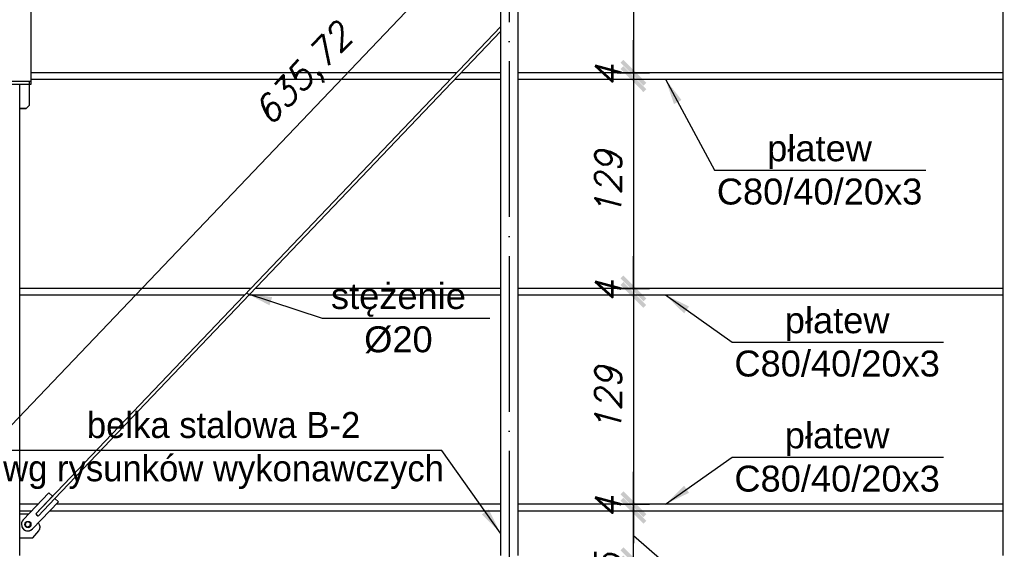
# Model space of a CAD drawing. Header units: millimetres. Extents: x 1814 to 94182, y 11562 to 49454.
# Tile 54 of 143: x 14364 to 14972, y 17810 to 18136. Entities that reach past the tile are written whole.
import ezdxf

# ---------------------------------------------------------------- set-up
doc = ezdxf.new("R2010")
doc.units = ezdxf.units.MM
doc.linetypes.add('ACAD_ISO04W100', pattern=[30, 24, -3, 0, -3])
for name, color, linetype in [('AS_Belki', 145, 'Continuous'), ('AS_Blachy', 30, 'Continuous'), ('AS_Sruby', 9, 'Continuous'), ('odnośnik', 140, 'Continuous'), ('opis', 50, 'Continuous'), ('osie', 40, 'ACAD_ISO04W100')]:
    doc.layers.add(name, color=color, linetype=linetype)
doc.layers.add('wymiar', color=135, linetype='Continuous', lineweight=9)
doc.styles.add('Opisowy', font='arial.ttf')
doc.styles.get("Standard").update_dxf_attribs({"font": 'arial.ttf'})
doc.styles.add('WYMIARY', font='simplex.shx', dxfattribs={"oblique": 15})
doc.dimstyles.new('1-100', dxfattribs={"dimscale": 100, "dimtxt": 0.16, "dimasz": 0.2, "dimexe": 0.1, "dimexo": 0.1, "dimgap": 0.075, "dimtad": 1, "dimrnd": 0.01, "dimzin": 9, "dimtxsty": 'WYMIARY', "dimblk": 'ARCHTICK', "dimcen": 0.2, "dimdle": 0.15, "dimadec": 1, "dimazin": 1, "dimtfac": 1, "dimtix": 1, "dimtmove": 2, "dimatfit": 3, "dimldrblk": 'ARCHTICK', "dimfxl": 0, "dimarcsym": 0})
doc.dimstyles.new('skala 1-100', dxfattribs={"dimtxt": 16, "dimasz": 1, "dimexe": 1.25, "dimexo": 0.625, "dimgap": 5, "dimtad": 1, "dimdec": 1, "dimrnd": 0.1, "dimdsep": 46, "dimtxsty": 'Standard', "dimblk": 'strzałka', "dimcen": -5, "dimse1": 1, "dimse2": 1, "dimazin": 0, "dimtfac": 1, "dimtdec": 1, "dimtix": 1, "dimtmove": 1, "dimatfit": 3, "dimfxl": 0, "dimtolj": 1, "dimarcsym": 0})

# ---------------------------------------------------------------- blocks, each defined once
blk = doc.blocks.new('strzałka')
for p, q in [((0, 9), (0, -9)), ((-9, 0), (9, 0))]:
    blk.add_line(p, q)
at = {"const_width": 1}
blk.add_lwpolyline([(-4.243, -4.243), (4.243, 4.243)], dxfattribs=at)
blk = doc.blocks.new('_ARCHTICK')
at = {"color": 0, "linetype": 'ByBlock', "lineweight": -2}
blk.add_solid([(0.398, 0.309), (0.309, 0.398), (-0.309, -0.398), (-0.398, -0.309)], dxfattribs=at)
blk = doc.blocks.new('*D2041')
at = {"layer": 'Defpoints', "color": 0}
for p in [(14671.79, 18232.62), (14671.79, 18103.62), (14742.85, 18103.62)]:
    blk.add_point(p, dxfattribs=at)
at = {"layer": 'wymiar', "color": 0, "lineweight": -2}
for p, q in [((14742.85, 18247.62), (14742.85, 18088.62)), ((14732.85, 18232.62), (14752.85, 18232.62)), ((14732.85, 18103.62), (14752.85, 18103.62))]:
    blk.add_line(p, q, dxfattribs=at)
at = {"layer": 'wymiar', "color": 0, "lineweight": -2, "xscale": 20, "yscale": 20, "zscale": 20}
for p, rotation in [((14742.85, 18232.62), 90), ((14742.85, 18103.62), 270)]:
    blk.add_blockref('_ARCHTICK', p, dxfattribs=dict(at, rotation=rotation))
at = {"layer": 'wymiar', "color": 0, "insert": (14727.35, 18168.12), "char_height": 16, "attachment_point": 5, "rotation": 90, "style": 'WYMIARY'}
blk.add_mtext('129', dxfattribs=at)
blk = doc.blocks.new('*D2042')
at = {"layer": 'Defpoints', "color": 0}
for p in [(14671.79, 18103.62), (14671.79, 18099.62), (14742.85, 18099.62)]:
    blk.add_point(p, dxfattribs=at)
at = {"layer": 'wymiar', "color": 0, "lineweight": -2}
for p, q in [((14742.85, 18103.62), (14742.85, 18123.62)), ((14732.85, 18103.62), (14752.85, 18103.62)), ((14732.85, 18099.62), (14752.85, 18099.62)), ((14742.85, 18103.62), (14742.85, 18099.62)), ((14742.85, 18099.62), (14742.85, 18079.62))]:
    blk.add_line(p, q, dxfattribs=at)
at = {"layer": 'wymiar', "color": 0, "lineweight": -2, "xscale": 20, "yscale": 20, "zscale": 20}
for p, rotation in [((14742.85, 18103.62), 270), ((14742.85, 18099.62), 90)]:
    blk.add_blockref('_ARCHTICK', p, dxfattribs=dict(at, rotation=rotation))
at = {"layer": 'wymiar', "color": 0, "insert": (14727.35, 18101.62), "char_height": 16, "attachment_point": 5, "rotation": 90, "style": 'WYMIARY'}
blk.add_mtext('4', dxfattribs=at)
blk = doc.blocks.new('*D2043')
at = {"layer": 'Defpoints', "color": 0}
for p in [(14671.79, 18099.62), (14671.79, 17970.62), (14742.85, 17970.62)]:
    blk.add_point(p, dxfattribs=at)
at = {"layer": 'wymiar', "color": 0, "lineweight": -2}
for p, q in [((14742.85, 18114.62), (14742.85, 17955.62)), ((14732.85, 18099.62), (14752.85, 18099.62)), ((14732.85, 17970.62), (14752.85, 17970.62))]:
    blk.add_line(p, q, dxfattribs=at)
at = {"layer": 'wymiar', "color": 0, "lineweight": -2, "xscale": 20, "yscale": 20, "zscale": 20}
for p, rotation in [((14742.85, 18099.62), 90), ((14742.85, 17970.62), 270)]:
    blk.add_blockref('_ARCHTICK', p, dxfattribs=dict(at, rotation=rotation))
at = {"layer": 'wymiar', "color": 0, "insert": (14727.35, 18035.12), "char_height": 16, "attachment_point": 5, "rotation": 90, "style": 'WYMIARY'}
blk.add_mtext('129', dxfattribs=at)
blk = doc.blocks.new('*D2044')
at = {"layer": 'Defpoints', "color": 0}
for p in [(14671.79, 17970.62), (14671.79, 17966.62), (14742.85, 17966.62)]:
    blk.add_point(p, dxfattribs=at)
at = {"layer": 'wymiar', "color": 0, "lineweight": -2}
for p, q in [((14742.85, 17970.62), (14742.85, 17990.62)), ((14732.85, 17970.62), (14752.85, 17970.62)), ((14732.85, 17966.62), (14752.85, 17966.62)), ((14742.85, 17970.62), (14742.85, 17966.62)), ((14742.85, 17966.62), (14742.85, 17946.62))]:
    blk.add_line(p, q, dxfattribs=at)
at = {"layer": 'wymiar', "color": 0, "lineweight": -2, "xscale": 20, "yscale": 20, "zscale": 20}
for p, rotation in [((14742.85, 17970.62), 270), ((14742.85, 17966.62), 90)]:
    blk.add_blockref('_ARCHTICK', p, dxfattribs=dict(at, rotation=rotation))
at = {"layer": 'wymiar', "color": 0, "insert": (14727.35, 17968.62), "char_height": 16, "attachment_point": 5, "rotation": 90, "style": 'WYMIARY'}
blk.add_mtext('4', dxfattribs=at)
blk = doc.blocks.new('*D2045')
at = {"layer": 'Defpoints', "color": 0}
for p in [(14671.79, 17966.62), (14671.79, 17837.62), (14742.85, 17837.62)]:
    blk.add_point(p, dxfattribs=at)
at = {"layer": 'wymiar', "color": 0, "lineweight": -2}
for p, q in [((14742.85, 17981.62), (14742.85, 17822.62)), ((14732.85, 17966.62), (14752.85, 17966.62)), ((14732.85, 17837.62), (14752.85, 17837.62))]:
    blk.add_line(p, q, dxfattribs=at)
at = {"layer": 'wymiar', "color": 0, "lineweight": -2, "xscale": 20, "yscale": 20, "zscale": 20}
for p, rotation in [((14742.85, 17966.62), 90), ((14742.85, 17837.62), 270)]:
    blk.add_blockref('_ARCHTICK', p, dxfattribs=dict(at, rotation=rotation))
at = {"layer": 'wymiar', "color": 0, "insert": (14727.35, 17902.12), "char_height": 16, "attachment_point": 5, "rotation": 90, "style": 'WYMIARY'}
blk.add_mtext('129', dxfattribs=at)
blk = doc.blocks.new('*D2048')
at = {"layer": 'Defpoints', "color": 0}
for p in [(14674.79, 17803.12), (14742.85, 17803.12), (14666.29, 17798.12)]:
    blk.add_point(p, dxfattribs=at)
at = {"layer": 'wymiar', "color": 0, "lineweight": -2}
for p, q in [((14742.85, 17803.12), (14742.85, 17823.12)), ((14732.85, 17803.12), (14752.85, 17803.12)), ((14742.85, 17798.12), (14742.85, 17803.12)), ((14732.85, 17798.12), (14752.85, 17798.12)), ((14742.85, 17798.12), (14742.85, 17778.12))]:
    blk.add_line(p, q, dxfattribs=at)
at = {"layer": 'wymiar', "color": 0, "lineweight": -2, "xscale": 20, "yscale": 20, "zscale": 20}
for p, rotation in [((14742.85, 17803.12), 270), ((14742.85, 17798.12), 90)]:
    blk.add_blockref('_ARCHTICK', p, dxfattribs=dict(at, rotation=rotation))
at = {"layer": 'wymiar', "color": 0, "insert": (14727.35, 17800.62), "char_height": 16, "attachment_point": 5, "rotation": 90, "style": 'WYMIARY'}
blk.add_mtext('5', dxfattribs=at)
blk = doc.blocks.new('*D2049')
at = {"layer": 'Defpoints', "color": 0}
for p in [(14671.79, 17833.62), (14742.85, 17833.62), (14674.79, 17803.12)]:
    blk.add_point(p, dxfattribs=at)
at = {"layer": 'wymiar', "color": 0, "lineweight": -2}
for p, q in [((14742.85, 17788.12), (14742.85, 17848.62)), ((14732.85, 17833.62), (14752.85, 17833.62)), ((14742.85, 17818.37), (14780.44, 17785.97)), ((14732.85, 17803.12), (14752.85, 17803.12)), ((14780.44, 17785.97), (14780.44, 17720.26))]:
    blk.add_line(p, q, dxfattribs=at)
at = {"layer": 'wymiar', "color": 0, "lineweight": -2, "xscale": 20, "yscale": 20, "zscale": 20}
for p, rotation in [((14742.85, 17833.62), 90), ((14742.85, 17803.12), 270)]:
    blk.add_blockref('_ARCHTICK', p, dxfattribs=dict(at, rotation=rotation))
at = {"layer": 'wymiar', "color": 0, "insert": (14763.42, 17753.12), "char_height": 16, "attachment_point": 5, "rotation": 90, "style": 'WYMIARY'}
blk.add_mtext('30,5', dxfattribs=at)
blk = doc.blocks.new('*D2047')
at = {"layer": 'Defpoints', "color": 0}
for p in [(14671.79, 17837.62), (14671.79, 17833.62), (14742.85, 17837.62)]:
    blk.add_point(p, dxfattribs=at)
at = {"layer": 'wymiar', "color": 0, "lineweight": -2}
for p, q in [((14742.85, 17837.62), (14742.85, 17857.62)), ((14732.85, 17837.62), (14752.85, 17837.62)), ((14732.85, 17833.62), (14752.85, 17833.62)), ((14742.85, 17833.62), (14742.85, 17837.62)), ((14742.85, 17833.62), (14742.85, 17813.62))]:
    blk.add_line(p, q, dxfattribs=at)
at = {"layer": 'wymiar', "color": 0, "lineweight": -2, "xscale": 20, "yscale": 20, "zscale": 20}
for p, rotation in [((14742.85, 17837.62), 270), ((14742.85, 17833.62), 90)]:
    blk.add_blockref('_ARCHTICK', p, dxfattribs=dict(at, rotation=rotation))
at = {"layer": 'wymiar', "color": 0, "insert": (14727.35, 17835.62), "char_height": 16, "attachment_point": 5, "rotation": 90, "style": 'WYMIARY'}
blk.add_mtext('4', dxfattribs=at)
blk = doc.blocks.new('*D3245')
at = {"layer": 'Defpoints', "color": 0}
for p in [(14772.44, 18319.33), (14808.31, 18285.09), (14369.37, 17825.23)]:
    blk.add_point(p, dxfattribs=at)
at = {"layer": 'wymiar', "color": 0, "lineweight": -2}
for p, q in [((14323.14, 17848.62), (14782.79, 18330.18)), ((14779.67, 18312.43), (14765.2, 18326.24)), ((14340.73, 17852.57), (14326.26, 17866.38))]:
    blk.add_line(p, q, dxfattribs=at)
at = {"layer": 'wymiar', "color": 0, "lineweight": -2, "xscale": 20, "yscale": 20, "zscale": 20}
for p, rotation in [((14772.44, 18319.33), 46.33291569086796), ((14333.5, 17859.48), 226.3329156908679)]:
    blk.add_blockref('_ARCHTICK', p, dxfattribs=dict(at, rotation=rotation))
at = {"layer": 'wymiar', "color": 0, "insert": (14540.65, 18101.16), "char_height": 16, "attachment_point": 5, "rotation": 46.33292, "style": 'WYMIARY'}
blk.add_mtext('635,72', dxfattribs=at)
blk = doc.blocks.new('*D3247')
at = {"layer": 'Defpoints', "color": 0}
for p in [(14870.13, 18319.33), (14834.26, 18285.09), (15273.2, 17825.23)]:
    blk.add_point(p, dxfattribs=at)
at = {"layer": 'wymiar', "color": 0, "lineweight": -2}
for p, q in [((15319.43, 17848.62), (14859.78, 18330.18)), ((14862.9, 18312.43), (14877.37, 18326.24)), ((15301.84, 17852.57), (15316.31, 17866.38))]:
    blk.add_line(p, q, dxfattribs=at)
at = {"layer": 'wymiar', "color": 0, "lineweight": -2, "xscale": 20, "yscale": 20, "zscale": 20}
for p, rotation in [((14870.13, 18319.33), 133.6670843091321), ((15309.08, 17859.48), 313.6670843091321)]:
    blk.add_blockref('_ARCHTICK', p, dxfattribs=dict(at, rotation=rotation))
at = {"layer": 'wymiar', "color": 0, "insert": (15101.92, 18101.16), "char_height": 16, "attachment_point": 5, "rotation": 313.66708, "style": 'WYMIARY'}
blk.add_mtext('635,72', dxfattribs=at)

msp = doc.modelspace()

# ---------------------------------------------------------------- linework, layer by layer
at = {"layer": 'AS_Belki', "linetype": 'Continuous', "ltscale": 0.25}
for p, q in [((14660.786, 18287.622), (14660.786, 17806.122)), ((14671.786, 17806.122), (14671.786, 18287.622)), ((14970.786, 18287.622), (14970.786, 17806.122)), ((14371.286, 18098.122), (14371.286, 18278.622)), ((14660.786, 18131.961), (14374.176, 17831.688)), ((14385.98, 17841.158), (14660.786, 18129.064)), ((14633.736, 18103.622), (14371.286, 18103.622)), ((14371.286, 18099.622), (14629.918, 18099.622)), ((14632.683, 18099.622), (14660.786, 18099.622)), ((14660.786, 18103.622), (14636.501, 18103.622)), ((14970.786, 18103.622), (14671.786, 18103.622)), ((14671.786, 18099.622), (14970.786, 18099.622)), ((14364.286, 17806.122), (14364.286, 18081.625)), ((14506.788, 17970.622), (14364.286, 17970.622)), ((14364.286, 17966.622), (14502.97, 17966.622)), ((14505.735, 17966.622), (14660.786, 17966.622)), ((14660.786, 17970.622), (14509.553, 17970.622)), ((14970.786, 17970.622), (14671.786, 17970.622)), ((14671.786, 17966.622), (14970.786, 17966.622)), ((14375.686, 17837.622), (14364.286, 17837.622)), ((14364.286, 17833.622), (14371.868, 17833.622)), ((14382.941, 17833.622), (14660.786, 17833.622)), ((14660.786, 17837.622), (14386.759, 17837.622)), ((14970.786, 17837.622), (14671.786, 17837.622)), ((14671.786, 17833.622), (14970.786, 17833.622))]:
    msp.add_line(p, q, dxfattribs=at)
at = {"layer": 'AS_Belki', "linetype": 'Continuous', "ltscale": 0.25, "extrusion": (0.69044, 0.723355, -0.007052)}
msp.add_arc((1913.132, 160.955, 22823.146), 1, 46.637303, 132.584563, dxfattribs=at)
at = {"layer": 'AS_Blachy', "linetype": 'Continuous', "ltscale": 0.25}
for p, q in [((14370.286, 18098.122), (14342.286, 18098.122)), ((14342.286, 18096.622), (14370.286, 18096.622)), ((14364.286, 18081.625), (14364.286, 18096.622)), ((14370.993, 18098.122), (14370.286, 18098.122)), ((14370.286, 18096.622), (14370.286, 18098.122)), ((14370.286, 18096.622), (14370.993, 18096.622)), ((14370.286, 18083.624), (14370.286, 18096.622)), ((14371.286, 18098.122), (14370.993, 18098.122)), ((14370.993, 18096.622), (14371.286, 18096.622)), ((14371.286, 18096.622), (14371.286, 18098.122)), ((14368.286, 18081.625), (14364.286, 18081.625)), ((14364.286, 18081.601), (14368.286, 18081.601)), ((14370.286, 18083.624), (14368.286, 18081.625)), ((14368.286, 18081.601), (14370.286, 18083.6)), ((14368.286, 18081.625), (14368.286, 18081.601)), ((14370.286, 18083.6), (14370.286, 18083.624)), ((14382.359, 17844.613), (14366.479, 17827.976)), ((14384.529, 17842.542), (14382.359, 17844.613)), ((14372.266, 17822.453), (14388.146, 17839.09)), ((14372.266, 17822.438), (14388.146, 17839.075)), ((14374.172, 17831.692), (14384.529, 17842.542)), ((14385.976, 17841.161), (14375.619, 17830.311)), ((14384.529, 17842.535), (14384.529, 17842.542)), ((14388.146, 17839.09), (14385.976, 17841.161)), ((14388.146, 17839.075), (14388.146, 17839.09)), ((14369.677, 17831.592), (14364.286, 17831.591)), ((14369.814, 17831.47), (14369.677, 17831.592)), ((14375.619, 17830.311), (14374.172, 17831.692)), ((14365.374, 17825.121), (14365.374, 17825.107)), ((14372.266, 17822.438), (14372.266, 17822.453)), ((14372.32, 17817.006), (14376.021, 17821.329)), ((14372.32, 17816.992), (14376.021, 17821.314)), ((14376.021, 17821.329), (14376.021, 17821.314)), ((14376.863, 17823.591), (14376.863, 17823.605)), ((14364.286, 17817.005), (14372.32, 17817.006)), ((14364.286, 17816.99), (14372.32, 17816.992)), ((14372.32, 17817.006), (14372.32, 17816.992))]:
    msp.add_line(p, q, dxfattribs=at)
at = {"layer": 'AS_Blachy', "linetype": 'Continuous', "ltscale": 0.25, "extrusion": (1.30522e-13, 0.009749, 0.999952)}
msp.add_arc((14369.372, 17824.367, 173.772), 4, 136.335026, 316.335026, dxfattribs=at)
at = {"layer": 'AS_Blachy', "linetype": 'Continuous', "ltscale": 0.25, "extrusion": (-5.86878e-14, 0.009749, 0.999952)}
msp.add_arc((14373.363, 17822.758, 173.757), 3.5, 319.424134, 46.134019, dxfattribs=at)
at = {"layer": 'AS_Blachy', "linetype": 'Continuous', "ltscale": 0.25, "extrusion": (1.06254e-13, 0.009749, 0.999952)}
msp.add_arc((14369.372, 17824.353, 173.772), 4, 181.335026, 316.335026, dxfattribs=at)
at = {"layer": 'AS_Blachy', "linetype": 'Continuous', "ltscale": 0.25, "extrusion": (3.21281e-14, 0.009749, 0.999952)}
msp.add_arc((14373.363, 17822.744, 173.756), 3.5, 319.424134, 0, dxfattribs=at)
at = {"layer": 'AS_Sruby', "linetype": 'Continuous', "ltscale": 0.25}
for p, q in [((14368.16, 17826.387), (14367.764, 17824.758)), ((14369.768, 17826.859), (14368.16, 17826.387)), ((14370.981, 17825.701), (14369.768, 17826.859)), ((14367.523, 17825.174), (14367.523, 17825.171)), ((14368.976, 17823.601), (14367.764, 17824.758)), ((14367.764, 17824.758), (14367.764, 17824.746)), ((14367.764, 17824.746), (14368.976, 17823.588)), ((14370.585, 17824.072), (14368.976, 17823.601)), ((14368.976, 17823.588), (14370.585, 17824.06)), ((14368.976, 17823.588), (14368.976, 17823.601)), ((14370.981, 17825.701), (14370.585, 17824.072)), ((14370.585, 17824.06), (14370.981, 17825.689)), ((14370.585, 17824.06), (14370.585, 17824.072)), ((14370.981, 17825.689), (14370.981, 17825.701)), ((14371.222, 17825.258), (14371.222, 17825.26))]:
    msp.add_line(p, q, dxfattribs=at)
at = {"layer": 'AS_Sruby', "linetype": 'Continuous', "ltscale": 0.25, "extrusion": (-1.15317e-13, 0.009749, 0.999952)}
msp.add_circle((14369.372, 17824.37, 173.772), 1.85, dxfattribs=at)
at = {"layer": 'AS_Sruby', "linetype": 'Continuous', "ltscale": 0.25, "extrusion": (7.90918e-14, 0.009749, 0.999952)}
msp.add_arc((14369.372, 17824.367, 173.772), 1.85, 181.335026, 1.335026, dxfattribs=at)
at = {"layer": 'osie', "ltscale": 4}
msp.add_line((14666.286, 19191.622), (14666.286, 17404.622), dxfattribs=at)

# ---------------------------------------------------------------- texts
at = {"layer": 'opis', "char_height": 16, "attachment_point": 5, "style": 'Opisowy'}
for s, insert in [('płatew\\PC80/40/20x3', (14857.672, 18043.589)), ('stężenie\\PØ20', (14597.914, 17952.341)), ('płatew\\PC80/40/20x3', (14868.519, 17937.59)), ('belka stalowa B-2\\Pwg rysunków wykonawczych', (14483.852, 17870.728)), ('płatew\\PC80/40/20x3', (14868.519, 17866.654))]:
    msp.add_mtext_dynamic_manual_height_columns(s, width=290.25612, gutter_width=40, heights=[69.3], dxfattribs=dict(at, insert=insert))

# ---------------------------------------------------------------- dimensions: what is measured, and where the dimension line sits
at = {"layer": 'wymiar'}
for p1, p2, distance, picture, middle in [((14369.372, 17825.229), (14808.315, 18285.085), 49.598, '*D3245', (14540.652, 18101.157)), ((15273.199, 17825.229), (14834.256, 18285.085), -49.598, '*D3247', (15101.919, 18101.157))]:
    dim = msp.add_aligned_dim(p1=p1, p2=p2, distance=distance, dimstyle='1-100', dxfattribs=at)
    dim.commit()
    dim.dimension.update_dxf_attribs({"geometry": picture, "text_midpoint": middle})
for base, p1, p2, angle, picture, middle in [((14742.851, 18103.622), (14671.786, 18232.622), (14671.786, 18103.622), 90, '*D2041', (14727.351, 18168.122)), ((14742.851, 18099.622), (14671.786, 18103.622), (14671.786, 18099.622), 90, '*D2042', (14727.351, 18101.622)), ((14742.851, 17970.622), (14671.786, 18099.622), (14671.786, 17970.622), 90, '*D2043', (14727.351, 18035.122)), ((14742.851, 17966.622), (14671.786, 17970.622), (14671.786, 17966.622), 90, '*D2044', (14727.351, 17968.622)), ((14742.851, 17837.622), (14671.786, 17966.622), (14671.786, 17837.622), 90, '*D2045', (14727.351, 17902.122)), ((14742.851, 17837.622), (14671.786, 17833.622), (14671.786, 17837.622), 270, '*D2047', (14727.351, 17835.622)), ((14742.851, 17803.122), (14666.286, 17798.122), (14674.787, 17803.122), 270, '*D2048', (14727.351, 17800.622))]:
    dim = msp.add_linear_dim(base=base, p1=p1, p2=p2, angle=angle, dimstyle='1-100', override={"dimtfill": 1}, dxfattribs=at)
    dim.commit()
    dim.dimension.update_dxf_attribs({"geometry": picture, "text_midpoint": middle})
dim = msp.add_linear_dim(base=(14742.851, 17833.622), p1=(14674.787, 17803.122), p2=(14671.786, 17833.622), angle=270, dimstyle='1-100', override={"dimtmove": 1, "dimtfill": 1}, dxfattribs=at)
dim.commit()
dim.dimension.update_dxf_attribs({"geometry": '*D2049', "text_midpoint": (14780.439, 17778.47), "dimtype": 160})

# ---------------------------------------------------------------- leaders
at = {"layer": 'odnośnik', "ltscale": 0.5}
for points in [[(14762.573, 18099.622), (14792.923, 18043.589), (14923.199, 18043.589)], [(14504.039, 17967.742), (14550.765, 17952.341), (14654.361, 17952.341)], [(14762.573, 17966.622), (14803.771, 17937.59), (14934.046, 17937.59)], [(14660.786, 17819.899), (14624.581, 17870.728), (14335.831, 17870.728)], [(14762.573, 17837.622), (14803.771, 17866.654), (14934.046, 17866.654)]]:
    msp.add_leader(points, dimstyle='skala 1-100', override={"dimasz": 16, "dimtad": 0}, dxfattribs=at)

doc.saveas('drawing.dxf')
